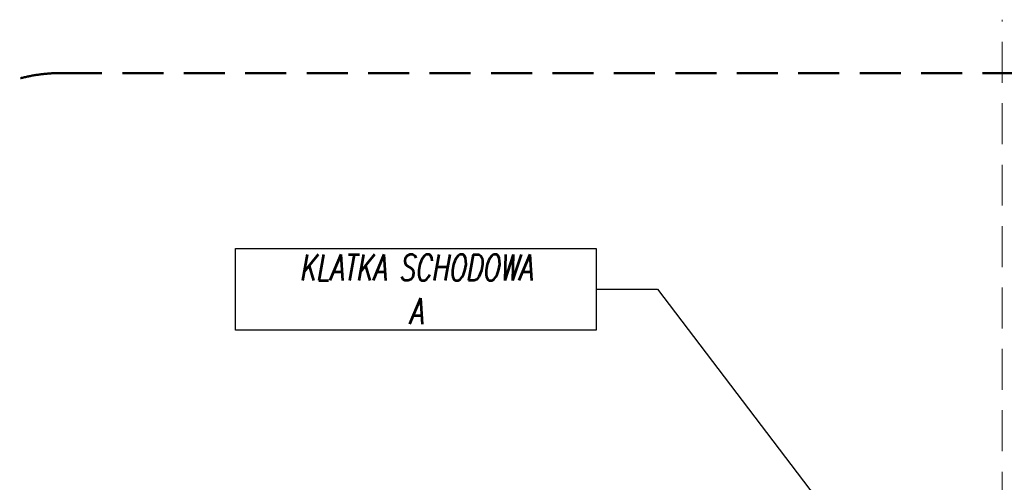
# Model space of a CAD drawing. Header units: millimetres. Extents: x 26866 to 1024070, y -428191 to 408885.
# Tile 82 of 248: x 184175 to 190280, y 371204 to 374075. Entities that reach past the tile are written whole.
import ezdxf

# ---------------------------------------------------------------- set-up
doc = ezdxf.new("R2010")
doc.units = ezdxf.units.MM
doc.header["$LTSCALE"] = 2
doc.linetypes.add('DASHED', pattern=[19.05, 12.7, -6.35])
doc.linetypes.add('HIDDENX2', pattern=[19.05, 12.7, -6.35])
for name, color, linetype, lineweight in [('0_OPIS', 7, 'Continuous', 13), ('3DPLAN_A_TABELKA POMIESZCZEŃ', 7, 'Continuous', 0), ('3DPLAN_A_WYSOKOŚCI ZMIANA', 144, 'HIDDENX2', 5), ('A_TXT', 7, 'Continuous', 0), ('Opisy', 7, 'Continuous', 13)]:
    doc.layers.add(name, color=color, linetype=linetype, lineweight=lineweight)
doc.layers.add('3DPLAN_A_OPIS', color=8, linetype='Continuous')
doc.styles.add('ARIAL', font='arial.ttf')
doc.styles.add('J-ROMANS', font='ROMANS.SHX', dxfattribs={"width": 0.7, "oblique": 10})

# ---------------------------------------------------------------- blocks, each defined once
blk = doc.blocks.new('parterr')
at = {"layer": '3DPLAN_A_WYSOKOŚCI ZMIANA'}
blk.add_line((28026.62, -29717.68), (28026.62, -27392.5), dxfattribs=at)
at = {"layer": 'A_TXT', "color": 1, "lineweight": 30}
for p, q in [((27774.86, -27559.81), (27812.99, -27559.81)), ((27812.99, -27559.81), (28086.48, -27919.39))]:
    blk.add_line(p, q, dxfattribs=at)
blk.add_lwpolyline([(27551.28, -27534.42), (27774.86, -27534.42), (27774.86, -27585.21), (27551.28, -27585.21)], close=True, dxfattribs=at)
at = {"layer": 'Opisy', "color": 1, "linetype": 'DASHED', "lineweight": 50}
blk.add_lwpolyline([(27839.67, -28295.69), (27443.87, -28298.92, -0.416611), (27343.06, -28198.93), (27343.06, -27525.63, -0.414214), (27443.06, -27425.63), (28214.49, -27425.63, -0.414214), (28314.49, -27525.63), (28314.49, -28505.31, 0.414214), (28414.49, -28605.31), (28582.02, -28605.31, -0.414214), (28682.02, -28705.31), (28682.02, -29328.87, -0.414214), (28582.02, -29428.87), (28040.49, -29428.87, -0.414214), (27940.49, -29328.87), (27940.49, -28395.68, 0.416611)], format="xyb", close=True, dxfattribs=at)
at = {"layer": '3DPLAN_A_OPIS', "color": 1, "lineweight": 30, "style": 'ARIAL'}
for tag, p in [('WYŁĄCZONE', (29754.42, -28077.21)), ('WYŁĄCZONE', (30711.21, -28077.21)), ('Z_OPRACOWANIA', (29744.08, -28099.65)), ('Z_OPRACOWANIA', (30700.87, -28099.65)), ('WYJŚCIE_EWAKUACYJNE', (26767.33, -28550.29)), ('WYŁĄCZONE', (30110.45, -28645.4)), ('Z_OPRACOWANIA', (30100.11, -28667.83)), ('WYŁĄCZONE', (29700.82, -29118.03)), ('WYŁĄCZONE', (30110.45, -29118.03)), ('WYŁĄCZONE', (31284.49, -29118.03)), ('Z_OPRACOWANIA', (29690.48, -29140.46)), ('Z_OPRACOWANIA', (30100.11, -29140.46)), ('Z_OPRACOWANIA', (31274.15, -29140.46)), ('WYJŚCIE_EWAKUACYJNE', (28257.55, -29205.28))]:
    blk.add_attdef(tag, p, '', height=12, dxfattribs=at)
at = {"layer": '3DPLAN_A_TABELKA POMIESZCZEŃ', "ltscale": 0.5, "style": 'ARIAL'}
for tag, p in [('KURTYNA', (28491.82, -29246.32)), ('POWIETRZNA', (28491.82, -29266.04))]:
    blk.add_attdef(tag, p, '', height=12, dxfattribs=at)
at = {"layer": 'A_TXT', "color": 1, "lineweight": 30, "insert": (27663.07, -27559.81), "char_height": 16.2, "width": 223.5808, "attachment_point": 5, "style": 'J-ROMANS'}
blk.add_mtext('KLATKA SCHODOWA\\PA', dxfattribs=at)

msp = doc.modelspace()

# ---------------------------------------------------------------- block references
at = {"layer": '0_OPIS', "xscale": 10, "yscale": 10, "zscale": 10}
msp.add_blockref('parterr', (-90000, 648000), dxfattribs=at)

doc.saveas('drawing.dxf')
